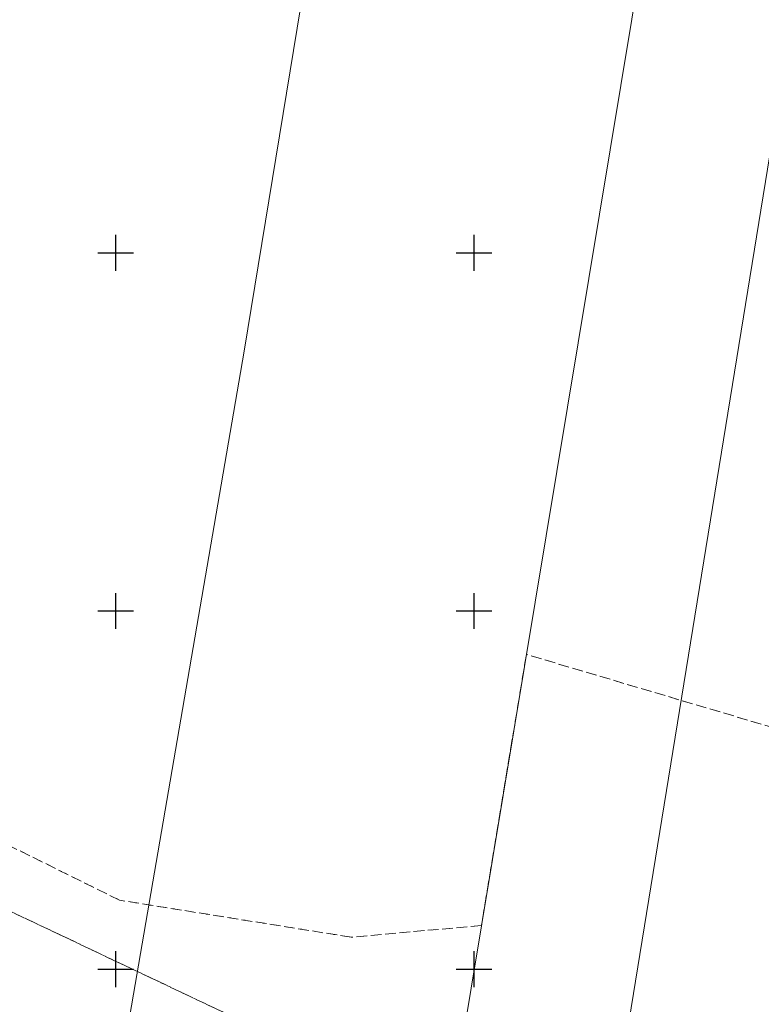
# Model space of a CAD drawing. Header units: metres. Extents: x 7523615 to 7533948, y 5492686 to 5502120.
# Tile 103 of 256: x 7529537 to 7529640, y 5498145 to 5498283. Entities that reach past the tile are written whole.
import ezdxf

# ---------------------------------------------------------------- set-up
doc = ezdxf.new("R2010")
doc.units = ezdxf.units.M
for name, pattern in [('219-500', [0]), ('egkk-500', [2, 1.5, -0.5]), ('egug-500', [1, 0.5, -0.5])]:
    doc.linetypes.add(name, pattern=pattern)
doc.layers.get('0').update_dxf_attribs({"color": 2, "lineweight": 5})

# ---------------------------------------------------------------- blocks, each defined once
blk = doc.blocks.new('203')
at = {"linetype": 'Continuous', "lineweight": 0}
h = blk.add_hatch(color=0, dxfattribs=at)
edge = h.paths.add_edge_path()
edge.add_arc((0, 0), 0.045, 0, 360)
blk = doc.blocks.new('RAMKA500K')
at = {"color": 0}
for p, q in [((0, 247.5), (0, 250)), ((0, 250), (2.5, 250)), ((347.5, 250), (352.5, 250)), ((350, 247.5), (350, 250)), ((397.5, 250), (400, 250)), ((400, 247.5), (400, 250)), ((0, 197.5), (0, 202.5)), ((350, 197.5), (350, 202.5)), ((400, 197.5), (400, 202.5)), ((0, 200), (2.5, 200)), ((347.5, 200), (352.5, 200)), ((397.5, 200), (400, 200)), ((0, 147.5), (0, 152.5)), ((350, 147.5), (350, 152.5)), ((400, 147.5), (400, 152.5)), ((0, 150), (2.5, 150)), ((347.5, 150), (352.5, 150)), ((397.5, 150), (400, 150)), ((0, 0), (0, 2.5)), ((350, 0), (350, 2.5)), ((400, 0), (400, 2.5)), ((0, 0), (2.5, 0)), ((347.5, 0), (352.5, 0)), ((397.5, 0), (400, 0))]:
    blk.add_line(p, q, dxfattribs=at)

msp = doc.modelspace()

# ---------------------------------------------------------------- linework, layer by layer
at = {"layer": '217-kontur klasyfikacyjny', "color": 7, "linetype": 'egkk-500', "lineweight": 18, "flags": 128}
for points in [[(7529607.31, 5498193.93), (7529601.04, 5498156.09)], [(7529663.1, 5498177.37), (7529607.31, 5498193.93)], [(7529550.54, 5498159.62), (7529521.43, 5498174.04)], [(7529516.05, 5498167.2), (7529570.32, 5498141.47)], [(7529582.87, 5498154.46), (7529550.54, 5498159.62)], [(7529601.04, 5498156.09), (7529582.87, 5498154.46)]]:
    msp.add_lwpolyline(points, dxfattribs=at)
at = {"layer": '218-kontur użytku gruntowego', "color": 7, "linetype": 'egug-500', "lineweight": 18, "flags": 128}
for points in [[(7529607.31, 5498193.93), (7529601.04, 5498156.09)], [(7529663.1, 5498177.37), (7529607.31, 5498193.93)], [(7529550.54, 5498159.62), (7529521.43, 5498174.04)], [(7529570.32, 5498141.47), (7529516.05, 5498167.2)], [(7529582.87, 5498154.46), (7529550.54, 5498159.62)], [(7529601.04, 5498156.09), (7529582.87, 5498154.46)]]:
    msp.add_lwpolyline(points, dxfattribs=at)
at = {"layer": '219-działka ewidencyjna', "color": 3, "linetype": '219-500', "lineweight": 18, "flags": 128}
for points in [[(7529567.93, 5498236.29), (7529607.35, 5498476.78)], [(7529651.89, 5498462.85), (7529590.61, 5498093.17)], [(7529612.73, 5498087.93), (7529672.6, 5498456.37)], [(7529567.93, 5498236.29), (7529544.85, 5498102.18)]]:
    msp.add_lwpolyline(points, dxfattribs=at)

# ---------------------------------------------------------------- block references
at = {"layer": '203-punkt graniczny', "color": 3, "linetype": 'CONTINUOUS', "lineweight": 18}
msp.add_blockref('203', (7529567.93, 5498236.29), dxfattribs=at)
at = {"layer": 'Wstawianie ramki sekcyjnej z opisem', "color": 7, "linetype": 'CONTINUOUS', "lineweight": 13}
for p in [(7529200, 5498250), (7529600, 5498250), (7529200, 5498000), (7529600, 5498000)]:
    msp.add_blockref('RAMKA500K', p, dxfattribs=at)

doc.saveas('drawing.dxf')
